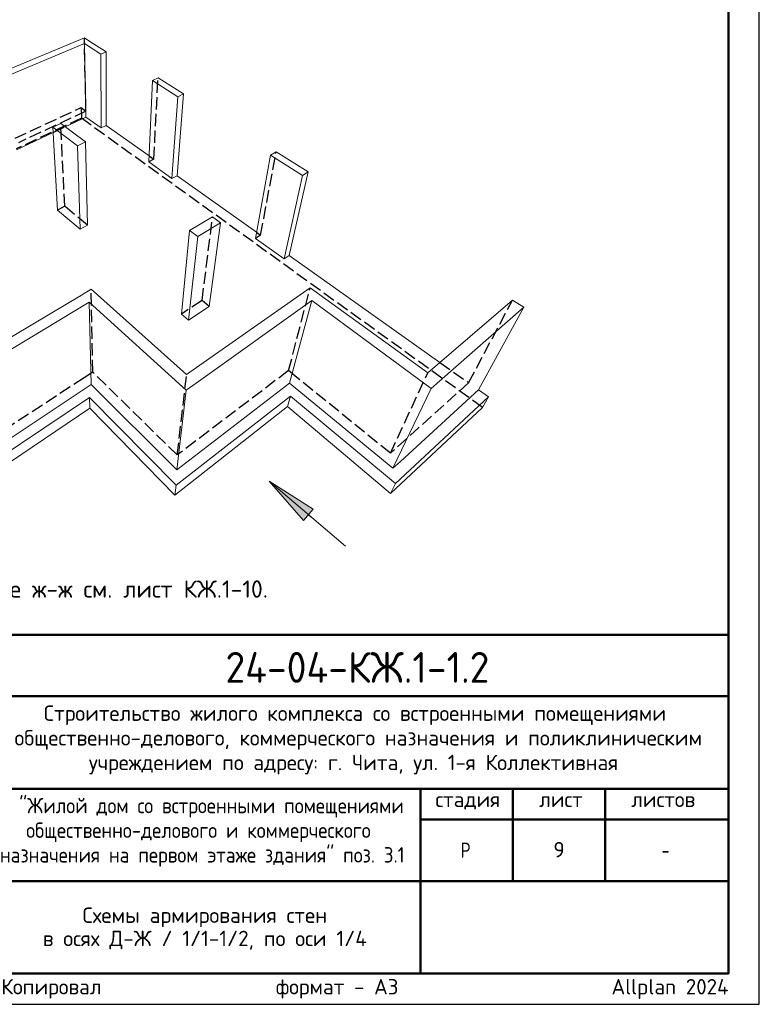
# Model space of a CAD drawing. Header units: millimetres. Extents: x 0 to 42000, y 0 to 29700.
# Tile 10 of 12: x 29996 to 42000, y 0 to 15983. Entities that reach past the tile are written whole.
import ezdxf

# ---------------------------------------------------------------- set-up
doc = ezdxf.new("R2010")
doc.units = ezdxf.units.MM
doc.linetypes.add('______2', pattern=[270, 200, -70])
for name, color, linetype, lineweight in [('Standard', 7, 'Continuous', 25), ('Надписи', 7, 'Continuous', 25), ('Позиционная метка линия выноска', 7, 'Continuous', 13), ('Примечания', 7, 'Continuous', 13)]:
    doc.layers.add(name, color=color, linetype=linetype, lineweight=lineweight)
doc.styles.add('ISOCPEUR', font='txt')

msp = doc.modelspace()

# ---------------------------------------------------------------- hatches: boundary and pattern name
at = {"layer": 'Позиционная метка линия выноска', "linetype": 'Continuous', "lineweight": 13, "transparency": 33554687}
msp.add_hatch(color=7, dxfattribs=at).paths.add_polyline_path([(34605, 7856), (34044, 8492), (34761, 8038)], flags=16)

# ---------------------------------------------------------------- linework, layer by layer
at = {"layer": 'Standard', "color": 7, "linetype": 'Continuous', "lineweight": 18, "transparency": 33554687}
for p, q in [((31046, 15686), (29814, 15173)), ((31133, 15631), (31046, 15686)), ((29824, 15081), (31046, 15594)), ((31072, 14403), (31046, 15594)), ((31046, 15594), (31311, 15425)), ((31399, 15463), (31133, 15631)), ((31311, 15425), (31399, 15463)), ((31319, 14227), (31311, 15425)), ((31400, 14266), (31399, 15463)), ((32242, 15037), (32152, 14995)), ((32656, 14777), (32242, 15037)), ((32091, 13674), (32152, 14995)), ((32152, 14995), (32565, 14733)), ((32468, 13404), (32565, 14733)), ((32551, 13449), (32656, 14777)), ((32565, 14733), (32656, 14777)), ((30733, 14243), (31072, 14403)), ((31072, 14403), (31319, 14227)), ((30662, 14296), (30533, 14236)), ((30611, 12893), (30533, 14236)), ((30533, 14236), (30933, 13934)), ((31064, 13998), (30662, 14296)), ((31319, 14227), (31400, 14266)), ((31400, 14266), (32095, 13773)), ((29944, 13870), (30538, 14151)), ((30933, 13934), (31064, 13998)), ((30977, 12585), (30933, 13934)), ((31095, 12650), (31064, 13998)), ((33823, 12432), (34066, 13783)), ((34158, 13836), (34066, 13783)), ((34066, 13783), (34584, 13456)), ((34676, 13511), (34158, 13836)), ((32091, 13674), (32468, 13404)), ((32468, 13404), (32551, 13449)), ((32551, 13449), (33841, 12533)), ((34286, 12101), (34584, 13456)), ((34370, 12157), (34676, 13511)), ((34584, 13456), (34676, 13511)), ((30611, 12893), (30977, 12585)), ((30977, 12585), (31095, 12650)), ((33127, 12782), (32754, 12560)), ((32885, 12462), (33257, 12687)), ((33074, 11330), (33257, 12687)), ((33257, 12687), (33127, 12782)), ((32620, 11204), (32754, 12560)), ((32754, 12560), (32885, 12462)), ((32736, 11106), (32885, 12462)), ((33823, 12432), (34286, 12101)), ((34286, 12101), (34370, 12157)), ((34370, 12157), (36816, 10420)), ((28777, 10191), (30998, 11514)), ((31155, 11608), (30998, 11514)), ((32705, 10221), (31155, 11608)), ((34712, 11632), (32705, 10221)), ((34868, 11519), (34712, 11632)), ((36619, 10250), (34868, 11519)), ((31124, 11399), (28895, 10053)), ((31156, 10059), (31124, 11399)), ((31124, 11399), (32697, 9967)), ((32859, 10083), (34736, 11424)), ((34376, 10083), (34736, 11424)), ((34736, 11424), (36676, 9998)), ((37995, 11431), (36619, 10250)), ((38180, 11315), (37995, 11431)), ((32620, 11204), (32736, 11106)), ((32736, 11106), (33074, 11330)), ((36808, 10113), (38180, 11315)), ((37442, 9976), (38180, 11315)), ((32689, 8785), (34376, 10083)), ((32697, 9967), (32859, 10083)), ((34376, 10083), (36054, 8704)), ((36676, 9998), (36808, 10113)), ((29191, 8757), (31156, 10059)), ((31156, 10059), (32545, 8674)), ((32545, 8674), (32697, 9967)), ((36054, 8704), (36676, 9998)), ((36174, 8814), (37442, 9976)), ((37442, 9976), (37604, 9860)), ((31128, 9849), (28961, 8394)), ((31128, 9849), (31132, 9678)), ((32535, 8425), (31128, 9849)), ((34392, 9874), (32535, 8425)), ((34392, 9874), (34345, 9703)), ((36097, 8454), (34392, 9874)), ((37604, 9860), (36097, 8454)), ((37604, 9860), (37506, 9690)), ((29003, 8233), (31132, 9678)), ((31132, 9678), (32516, 8263)), ((32516, 8263), (34345, 9703)), ((34345, 9703), (36016, 8293)), ((36016, 8293), (37506, 9690)), ((36054, 8704), (36174, 8814)), ((32545, 8674), (32689, 8785)), ((32535, 8425), (32516, 8263)), ((36097, 8454), (36016, 8293))]:
    msp.add_line(p, q, dxfattribs=at)
at = {"layer": 'Standard', "color": 7, "linetype": 'Continuous', "lineweight": 50, "transparency": 33554687}
for p, q in [((23000, 6000), (41500, 6000)), ((29500, 5000), (41500, 5000)), ((29500, 3500), (41500, 3500)), ((36500, 2000), (36500, 3500)), ((38000, 2000), (38000, 3500)), ((39500, 2000), (39500, 3500)), ((36500, 3000), (41500, 3000)), ((29500, 2000), (41500, 2000)), ((36500, 500), (36500, 2000)), ((36500, 500), (36500, 2000))]:
    msp.add_line(p, q, dxfattribs=at)
at = {"layer": 'Standard', "color": 7, "linetype": 'Continuous', "lineweight": 25, "transparency": 33554687}
for p, q in [((41500, 500), (41500, 6000)), ((23000, 500), (41500, 500)), ((23000, 500), (41500, 500)), ((23000, 500), (41500, 500))]:
    msp.add_line(p, q, dxfattribs=at)
msp.add_lwpolyline([(0, 0), (42000, 0), (42000, 29700), (0, 29700), (0, 0)], close=True, dxfattribs=at)
at = {"layer": 'Standard', "color": 7, "linetype": 'Continuous', "lineweight": 50, "transparency": 33554687}
msp.add_lwpolyline([(2000, 29200), (41500, 29200), (41500, 500), (2000, 500), (2000, 29200)], close=True, dxfattribs=at)
at = {"layer": 'Standard', "color": 7, "linetype": 'Continuous', "lineweight": 13, "transparency": 33554687}
msp.add_lwpolyline([(41500, 29200), (20254, 29200), (20254, 6000), (41500, 6000), (41500, 29200)], dxfattribs=at)
at = {"layer": 'Standard', "color": 7, "linetype": 'Continuous', "lineweight": 25, "transparency": 33554687}
msp.add_lwpolyline([(41500, 6000), (23000, 6000), (23000, 500), (41500, 500), (41500, 6000)], dxfattribs=at)
at = {"layer": 'Позиционная метка линия выноска', "color": 7, "linetype": 'Continuous', "lineweight": 13, "transparency": 33554687}
for p, q in [((34044, 8492), (35283, 7436)), ((34044, 8492), (34044, 8492)), ((34044, 8492), (34044, 8492)), ((34044, 8492), (34044, 8492)), ((34044, 8492), (34761, 8038)), ((34605, 7856), (34044, 8492)), ((34761, 8038), (34605, 7856)), ((34683, 7947), (34729, 7908))]:
    msp.add_line(p, q, dxfattribs=at)
at = {"layer": 'Примечания', "color": 7, "linetype": '______2', "lineweight": -3, "transparency": 33554687}
for p, q in [((31072, 14499), (31046, 15686)), ((32173, 13717), (32242, 15037)), ((29921, 14058), (30993, 14556)), ((30993, 14556), (30997, 14384)), ((30993, 14556), (31072, 14499)), ((31072, 14499), (29976, 13986)), ((30997, 14384), (29938, 13885)), ((30538, 14151), (30733, 14243)), ((30728, 12955), (30662, 14296)), ((37506, 9690), (30997, 14384)), ((32095, 13773), (32173, 13717)), ((33907, 12486), (34158, 13836)), ((32173, 13717), (32091, 13674)), ((30728, 12955), (30611, 12893)), ((31095, 12650), (30728, 12955)), ((32957, 11425), (33127, 12782)), ((33907, 12486), (33823, 12432)), ((33841, 12533), (33907, 12486)), ((31183, 10263), (31155, 11608)), ((34360, 10287), (34712, 11632)), ((32957, 11425), (32620, 11204)), ((33074, 11330), (32957, 11425)), ((37282, 10089), (37995, 11431)), ((36816, 10420), (37282, 10089)), ((31183, 10263), (31043, 10171)), ((32554, 8917), (31183, 10263)), ((34360, 10287), (32554, 8917)), ((34496, 10176), (34360, 10287)), ((36012, 8945), (36619, 10250)), ((31043, 10171), (29085, 8889)), ((32554, 8917), (32705, 10221)), ((36012, 8945), (34496, 10176)), ((37282, 10089), (36012, 8945))]:
    msp.add_line(p, q, dxfattribs=at)

# ---------------------------------------------------------------- texts
at = {"layer": 'Standard', "color": 7, "linetype": 'Continuous', "lineweight": 13, "transparency": 33554687, "insert": (23000, 7387), "char_height": 280, "width": 10980.9, "attachment_point": 1, "line_spacing_factor": 1.084337}
msp.add_mtext('\\A1;{\\fISOCPEUR|i0|b0;\\H279.999995;\\W1.000000;\\C7;1. Общие указания см. листы КЖ.1-1.}\\P{\\fISOCPEUR|i0|b0;\\H279.999995;\\W1.000000;\\C7;2. Сечение д-д см. лист КЖ-7, сечение ж-ж см. лист КЖ.1-10.}\\P', dxfattribs=at)
at = {"layer": 'Standard', "color": 7, "linetype": 'Continuous', "lineweight": 50, "transparency": 33554687, "insert": (33335, 5218), "char_height": 500, "width": 4831.97, "attachment_point": 7, "style": 'ISOCPEUR'}
msp.add_mtext('\\W0.94;24-04-КЖ.1-1.2', dxfattribs=at)
at = {"layer": 'Standard', "color": 7, "linetype": 'Continuous', "lineweight": 25, "transparency": 33554687, "char_height": 250, "attachment_point": 7, "style": 'ISOCPEUR'}
for s, insert, width in [('\\W0.99;Строительство жилого комплекса со встроенными помещениями', (30388, 4533), 10343.94), ('\\W0.99;общественно-делового, коммерческого назначения и поликлиническим', (29912, 4133), 11292.27), ('\\W0.99;учреждением по адресу: г. Чита, ул. 1-я Коллективная', (31119, 3733), 8881.18), ('\\W0.90;"Жилой дом со встроенными помещениями', (29989, 3033), 6132.51), ('\\W0.90;общественно-делового и коммерческого', (30102, 2633), 5904.55), ('\\W0.99;стадия    лист     листов', (36743, 3162), 4372.59), ('\\W0.90;назначения на первом этаже здания" поз. 3.1', (29676, 2233), 6756.08), ('\\W0.80;Р', (37150, 2375), 299.86), ('\\W0.78;-', (40412, 2375), 272.01)]:
    msp.add_mtext(s, dxfattribs=dict(at, insert=insert, width=width))
at = {"layer": 'Standard', "color": 7, "linetype": 'Continuous', "lineweight": 25, "transparency": 33554687, "insert": (33000, 1571), "char_height": 250, "width": 5329.38, "attachment_point": 2, "line_spacing_factor": 0.903614}
msp.add_mtext('\\A1;{\\fISOCPEUR|i0|b0;\\H250.000000;\\W1.000000;\\C7;Схемы армирования стен}\\P{\\fISOCPEUR|i0|b0;\\H250.000000;\\W1.000000;\\C7;в осях Д-Ж / 1/1-1/2, по оси 1/4}\\P', dxfattribs=at)
at = {"layer": 'Standard', "color": 8, "linetype": 'Continuous', "lineweight": 13, "transparency": 33554687, "insert": (41500, 248), "char_height": 250, "width": 11749.46, "attachment_point": 6, "style": 'ISOCPEUR'}
msp.add_mtext('\\A1;{\\fISOCPEUR|i0|b0;\\H250.000000;\\W1.000000;\\C8;Копировал                  формат - А3                      Allplan 2024}\\P', dxfattribs=at)
at = {"layer": 'Надписи', "color": 7, "linetype": 'Continuous', "lineweight": 13, "transparency": 33554687, "insert": (38750, 2510), "char_height": 250, "width": 272.22, "attachment_point": 5, "style": 'ISOCPEUR'}
msp.add_mtext('\\A1;{\\fISOCPEUR|i0|b0;\\H250.000000;\\W1.000000;\\C7;9}\\P', dxfattribs=at)

doc.saveas('drawing.dxf')
